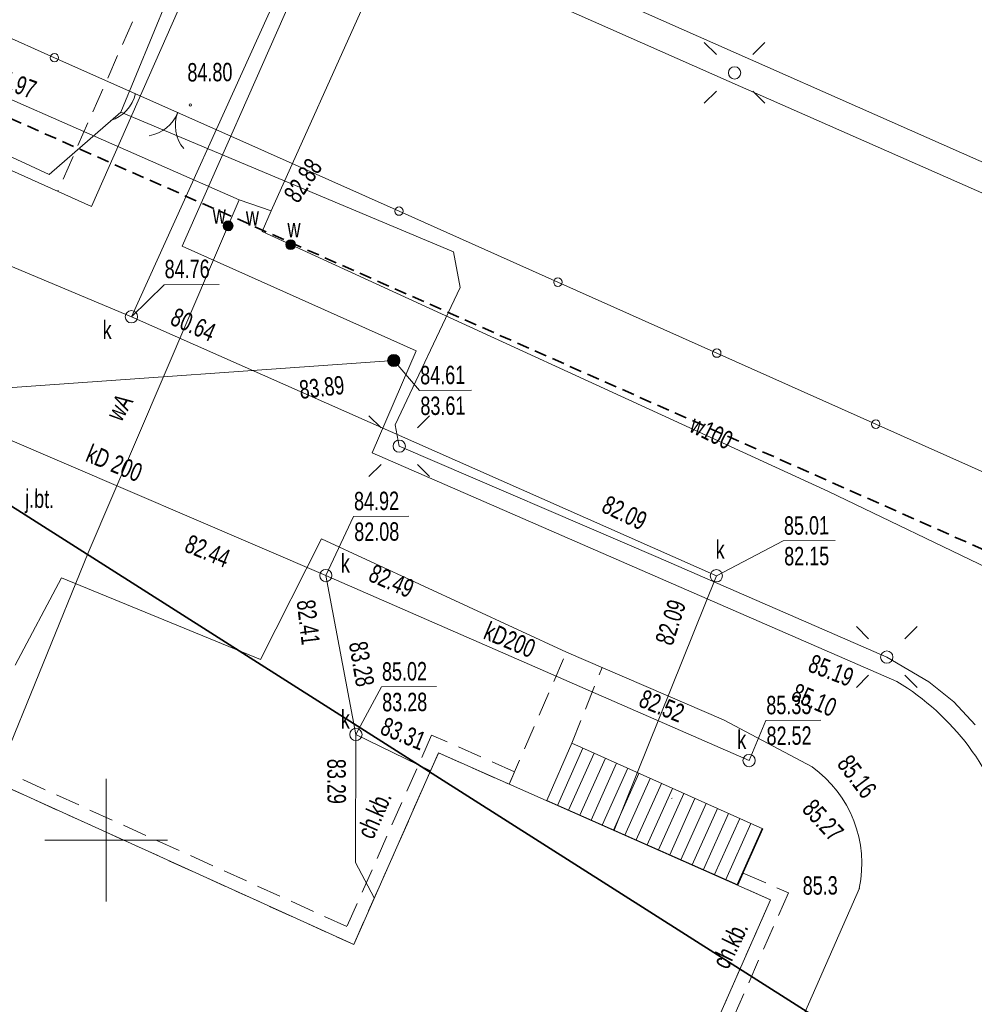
# Model space of a CAD drawing. Header units: metres. Extents: x -1013 to 1493497, y -5789518 to 1032.
# Tile 61 of 73: x 95 to 133, y -92 to -52. Entities that reach past the tile are written whole.
import ezdxf
from ezdxf.xclip import XClip

# ---------------------------------------------------------------- set-up
doc = ezdxf.new("R2010")
doc.units = ezdxf.units.M
doc.header["$MEASUREMENT"] = 0
doc.header["$XCLIPFRAME"] = 0
doc.linetypes.add('2_KTCR02', pattern=[1.5, 1, -0.5])
doc.linetypes.add('Przerywana długa', pattern=[0.78, 0.5, -0.28])
doc.layers.add('700-L Mapa 1_100 dwg', color=7, linetype='Continuous')
doc.layers.add('711-L Wymiary opisy', color=7, linetype='Continuous')
for name, color, linetype, lineweight in [('703-L Płaszczyzny podejścia 2D3', 152, 'Continuous', 30), ('703-L Płaszczyzny podejścia 2D38', 171, 'Continuous', 35), ('711-L Wymiary opisy1', 7, 'Continuous', 13), ('ex_02_DXF_MZ_500_4_EGBB_L_17', 9, 'Continuous', 18), ('ex_02_DXF_MZ_500_4_EGBE_L_37', 9, 'Continuous', 18), ('ex_02_DXF_MZ_500_4_K1_BDOT_T_57', 9, 'Continuous', 18), ('ex_02_DXF_MZ_500_4_K1_BDOT_T_87', 9, 'Continuous', 18), ('ex_02_DXF_MZ_500_4_K1_D_EGIB_L_07', 9, 'Continuous', 18), ('ex_02_DXF_MZ_500_4_KTCR_D_L_17', 9, 'Continuous', 18), ('ex_02_DXF_MZ_500_4_KTCR_E_T_17', 9, 'Continuous', 18), ('ex_02_DXF_MZ_500_4_KTCR_L_17', 9, 'Continuous', 18), ('ex_02_DXF_MZ_500_4_KTJZ_E_T_07', 9, 'Continuous', 18), ('ex_02_DXF_MZ_500_4_KTKR_D_L_07', 9, 'Continuous', 18), ('ex_02_DXF_MZ_500_4_KTOK_L_47', 9, 'Continuous', 18), ('ex_02_DXF_MZ_500_4_Podzial_sekcyjny_krzyze7', 9, 'Continuous', 18), ('ex_02_DXF_MZ_500_4_RTPW_T_07', 9, 'Continuous', 18), ('ex_02_DXF_MZ_500_4_RTPW_T_17', 9, 'Continuous', 18), ('ex_02_DXF_MZ_500_4_SUPE_D_L_31', 9, 'Continuous', 18), ('ex_02_DXF_MZ_500_4_SUPK_D_L_434', 9, 'Continuous', 18), ('ex_02_DXF_MZ_500_4_SUPK_E_T_434', 9, 'Continuous', 18), ('ex_02_DXF_MZ_500_4_SUPW_D_L_05', 9, 'Continuous', 18), ('ex_02_DXF_MZ_500_4_SUPW_E_T_05', 9, 'Continuous', 18), ('ex_02_DXF_MZ_500_4_SUSM_D_T_07', 9, 'Continuous', 18), ('ex_02_DXF_MZ_500_4_SUSM_D_T_37', 9, 'Continuous', 18), ('ex_02_DXF_MZ_500_4_SUTK_T_034', 9, 'Continuous', 18), ('ex_02_DXF_MZ_500_4_SUTW_T_05', 9, 'Continuous', 18), ('ex_02_DXF_MZ_500_4_SUUK_D_T_234', 9, 'Continuous', 18), ('ex_02_DXF_MZ_500_4_SUUK_D_T_97', 9, 'Continuous', 18), ('ex_02_DXF_MZ_500_4_SUUK_E_T_934', 9, 'Continuous', 18), ('ex_02_DXF_MZ_500_4_SUUW_D_T_77', 9, 'Continuous', 18), ('ex_02_DXF_MZ_500_4_SUUW_E_T_117', 9, 'Continuous', 18), ('ex_02_DXF_MZ_500_4_SUUW_E_T_57', 9, 'Continuous', 18)]:
    doc.layers.add(name, color=color, linetype=linetype, lineweight=lineweight)
doc.styles.add('STYL_AUTOMATYCZNY_2', font='arial.ttf')
doc.styles.add('STYL_AUTOMATYCZNY_4', font='arial.ttf', dxfattribs={"width": 0.7})
doc.dimstyles.new('STYL_AUTOMATYCZNY__3', dxfattribs={"dimtxt": 0.25, "dimasz": 0.183575, "dimexe": 0.18, "dimexo": 0.04, "dimgap": 0, "dimtad": 1, "dimzin": 0, "dimdsep": 46, "dimtxsty": 'STYL_AUTOMATYCZNY_2', "dimblk": 'ARROWHEAD_8', "dimblk1": 'ARROWHEAD_8', "dimblk2": 'ARROWHEAD_8', "dimcen": 0.09, "dimclrd": 7, "dimclre": 7, "dimclrt": 7, "dimazin": 0, "dimtfac": 1, "dimtdec": 4, "dimtmove": 2, "dimatfit": 3, "dimfxl": 1, "dimtolj": 1, "dimtzin": 0, "dimarcsym": 0})

# ---------------------------------------------------------------- blocks, each defined once
blk = doc.blocks.new('*D63')
at = {"layer": '711-L Wymiary opisy1', "color": 7, "linetype": 'Continuous', "lineweight": 13}
for p, q in [((31.701, 9.209), (31.582, 9.143)), ((31.701, 9.209), (31.767, 9.09)), ((31.387, 8.33), (31.337, 8.457)), ((31.387, 8.33), (31.514, 8.38))]:
    blk.add_line(p, q, dxfattribs=at)
blk.add_arc((25.649, 10.872), 6.276, 336.1008, 344.6316, dxfattribs=at)
at = {"layer": '711-L Wymiary opisy1', "color": 7, "lineweight": 13, "insert": (31.654, 8.581), "char_height": 0.25, "attachment_point": 7, "rotation": 336.1008, "style": 'STYL_AUTOMATYCZNY_2'}
blk.add_mtext('\\A1;{\\pql;\\fArial|b0|i0|c238|p0;\\W1.000000;8,53°/15%}', dxfattribs=at)
blk = doc.blocks.new('ARROWHEAD_8')
at = {"color": 0, "linetype": 'Continuous', "lineweight": 0}
blk.add_line((0, 0), (-1, 0), dxfattribs=at)
at = {"color": 0, "linetype": 'Continuous', "lineweight": 0, "flags": 128}
blk.add_lwpolyline([(-0.525, 0.525), (0, 0), (-0.525, -0.525)], dxfattribs=at)
blk = doc.blocks.new('*D64')
at = {"layer": '711-L Wymiary opisy1', "color": 7, "linetype": 'Continuous', "lineweight": 13}
for p, q in [((18.152, -22.228), (18.025, -22.277)), ((18.152, -22.228), (18.201, -22.356)), ((17.692, -23.088), (17.661, -22.955)), ((17.692, -23.088), (17.825, -23.057))]:
    blk.add_line(p, q, dxfattribs=at)
blk.add_arc((12.159, -19.572), 6.556, 327.57, 336.1008, dxfattribs=at)
at = {"layer": '711-L Wymiary opisy1', "color": 7, "lineweight": 13, "insert": (18.03, -22.8), "char_height": 0.25, "attachment_point": 7, "rotation": 336.1008, "style": 'STYL_AUTOMATYCZNY_2'}
blk.add_mtext('\\A1;{\\pql;\\fArial|b0|i0|c238|p0;\\W1.000000;8,53°/15%}', dxfattribs=at)
blk = doc.blocks.new('Rysunek_1_4', base_point=(-51.91, -72.413))
at = {"layer": 'ex_02_DXF_MZ_500_4_EGBB_L_17', "color": 9, "linetype": 'Continuous', "lineweight": 18}
for p, q in [((108.175, -89.579), (70.402, -72.444)), ((111.631, -81.774), (108.175, -89.579)), ((125.164, -87.76), (111.631, -81.774)), ((105.17, -132.935), (125.164, -87.76))]:
    blk.add_line(p, q, dxfattribs=at)
at = {"layer": 'ex_02_DXF_MZ_500_4_EGBE_L_37', "color": 9, "linetype": 'Continuous', "lineweight": 18}
for p, q in [((116.04, -83.717), (117.06, -81.377)), ((117.06, -81.377), (117.06, -81.377)), ((117.06, -81.377), (124.85, -84.867)), ((117.517, -81.582), (116.474, -83.908)), ((117.973, -81.786), (116.932, -84.11)), ((118.429, -81.99), (117.389, -84.311)), ((118.885, -82.195), (117.847, -84.513)), ((119.342, -82.399), (118.305, -84.714)), ((119.798, -82.604), (118.762, -84.916)), ((120.254, -82.808), (119.22, -85.117)), ((120.711, -83.013), (119.678, -85.319)), ((121.167, -83.217), (120.135, -85.52)), ((121.623, -83.421), (120.593, -85.722)), ((123.83, -87.147), (116.04, -83.717)), ((122.08, -83.626), (121.05, -85.923)), ((122.536, -83.83), (121.508, -86.125)), ((122.992, -84.035), (121.966, -86.326)), ((123.448, -84.239), (122.423, -86.528)), ((123.905, -84.444), (122.881, -86.729)), ((124.361, -84.648), (123.338, -86.931)), ((124.817, -84.852), (123.796, -87.132)), ((124.85, -84.867), (123.83, -87.147))]:
    blk.add_line(p, q, dxfattribs=at)
at = {"layer": 'ex_02_DXF_MZ_500_4_K1_BDOT_T_57', "color": 9, "linetype": 'Continuous', "lineweight": 18}
for centre, start, end in [((99.599, -55.146), 279.3738, 339.3743), ((102.407, -56.203), 159.3734, 219.3738)]:
    blk.add_arc(centre, 1.5, start, end, dxfattribs=at)
at = {"layer": 'ex_02_DXF_MZ_500_4_K1_BDOT_T_87', "color": 9, "linetype": 'Continuous', "lineweight": 18}
blk.add_arc((97.816, -54.58), 1.5, 287.377, 347.3775, dxfattribs=at)
at = {"layer": 'ex_02_DXF_MZ_500_4_K1_D_EGIB_L_07', "color": 9, "linetype": 'Continuous', "lineweight": 18}
blk.add_line((121.15, -83.616), (121.122, -83.628), dxfattribs=at)
at = {"layer": 'ex_02_DXF_MZ_500_4_KTCR_D_L_17', "color": 9, "linetype": '2_KTCR02', "lineweight": 18}
for p, q in [((102.799, -43.759), (96.114, -58.893)), ((114.532, -82.987), (116.847, -77.663)), ((117.06, -81.377), (118.298, -78.293))]:
    blk.add_line(p, q, dxfattribs=at)
at = {"layer": 'ex_02_DXF_MZ_500_4_KTCR_L_17', "color": 9, "linetype": '2_KTCR02', "lineweight": 18}
for p, q in [((111.35, -81.047), (107.9, -88.847)), ((114.73, -82.537), (111.35, -81.047)), ((108.175, -89.579), (111.631, -81.774)), ((111.631, -81.774), (114.507, -83.048)), ((107.9, -88.847), (92.68, -81.947)), ((92.45, -82.447), (108.175, -89.579)), ((114.507, -83.048), (114.73, -82.537)), ((123.823, -87.166), (124.05, -86.667)), ((124.05, -86.667), (125.89, -87.477)), ((125.164, -87.76), (123.823, -87.166)), ((122.35, -94.117), (125.164, -87.76)), ((125.89, -87.477), (122.85, -94.337))]:
    blk.add_line(p, q, dxfattribs=at)
at = {"layer": 'ex_02_DXF_MZ_500_4_KTKR_D_L_07', "color": 9, "linetype": 'Continuous', "lineweight": 18}
for p, q in [((97.493, -59.512), (104.167, -44.363)), ((107.79, -46.188), (101.185, -61.126)), ((140.304, -60.581), (107.79, -46.188)), ((97.493, -59.512), (87.721, -55.13)), ((110.715, -65.389), (101.185, -61.126)), ((108.924, -69.542), (110.715, -65.389)), ((130.312, -78.863), (108.924, -69.542)), ((104.374, -77.968), (106.863, -73.047)), ((106.863, -73.047), (116.847, -77.663)), ((94.38, -78.197), (96.274, -74.635)), ((96.274, -74.635), (104.374, -77.968)), ((116.847, -77.663), (123.237, -80.427)), ((123.237, -80.427), (126.856, -82.345)), ((128.778, -87.289), (125.22, -95.387))]:
    blk.add_line(p, q, dxfattribs=at)
for centre, radius, start, end in [((125, -87.665), 10.281, 14.6748, 58.8928), ((124.01, -86.297), 4.87, 348.2453, 54.2418)]:
    blk.add_arc(centre, radius, start, end, dxfattribs=at)
at = {"layer": 'ex_02_DXF_MZ_500_4_KTOK_L_47', "color": 9, "linetype": 'Continuous', "lineweight": 18}
for p, q in [((88.784, -50.254), (95.979, -53.448)), ((95.979, -53.448), (103.173, -56.642)), ((103.173, -56.642), (110.021, -59.701)), ((110.021, -59.701), (116.496, -62.594)), ((116.496, -62.594), (122.971, -65.486)), ((122.971, -65.486), (129.446, -68.379)), ((129.446, -68.379), (135.92, -71.272))]:
    blk.add_line(p, q, dxfattribs=at)
for centre in [(95.979, -53.448), (110.021, -59.701), (116.496, -62.594), (122.971, -65.486), (129.446, -68.379)]:
    blk.add_circle(centre, 0.17, dxfattribs=at)
at = {"layer": 'ex_02_DXF_MZ_500_4_Podzial_sekcyjny_krzyze7', "color": 9, "linetype": 'Continuous', "lineweight": 18}
for p, q in [((98.09, -87.827), (98.09, -82.827)), ((95.59, -85.327), (100.59, -85.327))]:
    blk.add_line(p, q, dxfattribs=at)
at = {"layer": 'ex_02_DXF_MZ_500_4_RTPW_T_17', "color": 9, "linetype": 'Continuous', "lineweight": 18}
blk.add_circle((101.515, -55.372), 0.045, dxfattribs=at)
at = {"layer": 'ex_02_DXF_MZ_500_4_SUPE_D_L_31', "color": 9, "linetype": 'Continuous', "lineweight": 18}
for p, q in [((101.95, -47.719), (98.686, -55.663)), ((112.976, -49.752), (123.479, -54.419)), ((123.479, -54.419), (140.092, -61.742)), ((98.686, -55.663), (95.764, -58.214)), ((112.237, -61.358), (98.686, -55.663)), ((95.764, -58.214), (93.275, -57.061)), ((112.507, -62.817), (112.237, -61.358)), ((109.866, -68.406), (112.507, -62.817)), ((110.033, -69.275), (109.866, -68.406)), ((120.575, -73.811), (110.033, -69.275)), ((129.895, -77.866), (120.575, -73.811)), ((131.612, -78.874), (129.895, -77.866)), ((132.628, -79.697), (131.612, -78.874)), ((133.504, -80.63), (132.628, -79.697))]:
    blk.add_line(p, q, dxfattribs=at)
at = {"layer": 'ex_02_DXF_MZ_500_4_SUPK_D_L_434', "color": 9, "linetype": 'Continuous', "lineweight": 18}
for p, q in [((99.115, -64.001), (108.598, -43.082)), ((91.361, -60.745), (99.115, -64.001)), ((99.115, -64.001), (122.951, -74.554)), ((89.896, -67.196), (109.808, -65.786)), ((89.896, -67.196), (107.039, -74.546)), ((107.039, -74.546), (124.284, -82.085)), ((107.039, -74.546), (108.265, -81.018)), ((122.951, -74.554), (118.783, -84.914)), ((108.265, -81.018), (108.252, -86.239)), ((108.265, -81.018), (111.306, -82.507)), ((108.252, -86.239), (109.015, -87.682))]:
    blk.add_line(p, q, dxfattribs=at)
at = {"layer": 'ex_02_DXF_MZ_500_4_SUPW_D_L_05', "color": 9, "linetype": 'Continuous', "lineweight": 18}
for p, q in [((104.815, -59.69), (120.343, -25.138)), ((103.511, -59.239), (92.627, -54.456)), ((103.511, -59.239), (97.352, -73.624)), ((104.815, -59.69), (103.511, -59.239)), ((104.451, -60.533), (104.815, -59.69)), ((127.517, -71.122), (104.451, -60.533)), ((144.345, -79.224), (127.517, -71.122)), ((97.352, -73.624), (93.556, -82.947))]:
    blk.add_line(p, q, dxfattribs=at)
at = {"layer": 'ex_02_DXF_MZ_500_4_SUSM_D_T_07', "color": 9, "linetype": 'Continuous', "lineweight": 18}
for p, q in [((122.954, -53.325), (122.459, -52.83)), ((124.439, -53.325), (124.934, -52.83)), ((122.954, -54.809), (122.459, -55.304)), ((124.439, -54.809), (124.934, -55.304)), ((109.29, -68.532), (108.795, -68.037)), ((110.775, -68.532), (111.27, -68.037)), ((109.29, -70.017), (108.795, -70.512)), ((110.775, -70.017), (111.27, -70.512)), ((129.152, -77.123), (128.657, -76.628)), ((130.637, -77.123), (131.132, -76.628)), ((129.152, -78.608), (128.657, -79.103)), ((130.637, -78.608), (131.132, -79.103))]:
    blk.add_line(p, q, dxfattribs=at)
at = {"layer": 'ex_02_DXF_MZ_500_4_SUSM_D_T_37', "color": 9, "linetype": 'Continuous', "lineweight": 18}
for centre in [(123.697, -54.067), (110.033, -69.275), (129.895, -77.866)]:
    blk.add_circle(centre, 0.25, dxfattribs=at)
at = {"layer": 'ex_02_DXF_MZ_500_4_SUTK_T_034', "color": 9, "linetype": 'Continuous', "lineweight": 18}
for p, q in [((99.115, -64.001), (100.446, -62.706)), ((100.446, -62.706), (102.698, -62.69)), ((109.808, -65.786), (110.857, -67.008)), ((110.857, -67.008), (112.974, -66.994)), ((107.039, -74.546), (108.163, -72.138)), ((108.163, -72.138), (110.415, -72.122)), ((122.951, -74.554), (125.681, -73.135)), ((125.681, -73.135), (127.798, -73.12)), ((108.265, -81.018), (109.301, -79.081)), ((109.301, -79.081), (111.554, -79.065)), ((124.284, -82.085), (124.962, -80.451)), ((124.962, -80.451), (127.215, -80.435))]:
    blk.add_line(p, q, dxfattribs=at)
at = {"layer": 'ex_02_DXF_MZ_500_4_SUUK_D_T_234', "color": 9, "linetype": 'Continuous', "lineweight": 18}
for centre in [(99.115, -64.001), (107.039, -74.546), (122.951, -74.554), (108.265, -81.018), (124.284, -82.085)]:
    blk.add_circle(centre, 0.25, dxfattribs=at)
at = {"layer": 'ex_02_DXF_MZ_500_4_SUUK_D_T_97', "color": 9, "linetype": 'Continuous', "lineweight": 18}
for radius in [0.25, 0.225, 0.2, 0.175, 0.15, 0.125, 0.1, 0.075, 0.05, 0.025, 0.00715]:
    blk.add_circle((109.808, -65.786), radius, dxfattribs=at)
at = {"layer": 'ex_02_DXF_MZ_500_4_SUUW_D_T_77', "color": 9, "linetype": 'Continuous', "lineweight": 18}
for centre, radius in [((103.058, -60.298), 0.2), ((103.058, -60.298), 0.175), ((103.058, -60.298), 0.15), ((103.058, -60.298), 0.125), ((103.058, -60.298), 0.1), ((103.058, -60.298), 0.075), ((103.058, -60.298), 0.05), ((103.058, -60.298), 0.025), ((103.058, -60.298), 0.00715), ((105.608, -61.064), 0.2), ((105.608, -61.064), 0.175), ((105.608, -61.064), 0.15), ((105.608, -61.064), 0.125), ((105.608, -61.064), 0.1), ((105.608, -61.064), 0.075), ((105.608, -61.064), 0.05), ((105.608, -61.064), 0.025), ((105.608, -61.064), 0.00715)]:
    blk.add_circle(centre, radius, dxfattribs=at)
at = {"layer": 'ex_02_DXF_MZ_500_4_KTCR_E_T_17', "color": 9, "linetype": 'Continuous', "lineweight": 18, "char_height": 0.75, "attachment_point": 4, "style": 'STYL_AUTOMATYCZNY_4'}
for insert, rotation in [((108.624, -85.188), 66.4253), ((123.087, -90.473), 64.113)]:
    blk.add_mtext('\\A1;{\\pql;\\fArial|b0|i0|c238|p0;\\W0.700000;ch.kb.}', dxfattribs=dict(at, insert=insert, rotation=rotation))
at = {"layer": 'ex_02_DXF_MZ_500_4_KTJZ_E_T_07', "color": 9, "linetype": 'Continuous', "lineweight": 18, "insert": (94.787, -71.52), "char_height": 0.75, "attachment_point": 4, "rotation": 359.1841, "style": 'STYL_AUTOMATYCZNY_4'}
blk.add_mtext('\\A1;{\\pql;\\fArial|b0|i0|c238|p0;\\W0.700000;j.bt.}', dxfattribs=at)
at = {"layer": 'ex_02_DXF_MZ_500_4_RTPW_T_07', "color": 9, "linetype": 'Continuous', "lineweight": 18, "insert": (126.467, -86.801), "char_height": 0.75, "attachment_point": 1, "rotation": 0.403, "style": 'STYL_AUTOMATYCZNY_4'}
blk.add_mtext('\\A1;{\\pql;\\fArial|b0|i0|c238|p0;\\W0.700000;85.3}', dxfattribs=at)
at = {"layer": 'ex_02_DXF_MZ_500_4_RTPW_T_17', "color": 9, "linetype": 'Continuous', "lineweight": 18, "char_height": 0.75, "style": 'STYL_AUTOMATYCZNY_4'}
for s, insert, attachment_point, rotation in [('\\A1;{\\pql;\\fArial|b0|i0|c238|p0;\\W0.700000;84.80}', (101.4, -54.43), 7, 0.403), ('\\A1;{\\pql;\\fArial|b0|i0|c238|p0;\\W0.700000;85.19}', (126.634, -78.441), 7, 339.0322), ('\\A1;{\\pql;\\fArial|b0|i0|c238|p0;\\W0.700000;85.10}', (126.245, -78.906), 1, 336.8157), ('\\A1;{\\pql;\\fArial|b0|i0|c238|p0;\\W0.700000;85.16}', (127.828, -82.235), 7, 306.9992), ('\\A1;{\\pql;\\fArial|b0|i0|c238|p0;\\W0.700000;85.27}', (126.953, -83.586), 1, 312.76)]:
    blk.add_mtext(s, dxfattribs=dict(at, insert=insert, attachment_point=attachment_point, rotation=rotation))
at = {"layer": 'ex_02_DXF_MZ_500_4_SUPK_E_T_434', "color": 9, "linetype": 'Continuous', "lineweight": 18, "char_height": 0.75, "attachment_point": 4, "style": 'STYL_AUTOMATYCZNY_4'}
for s, insert, rotation in [('\\A1;{\\pql;\\fArial|b0|i0|c238|p0;\\W0.700000;kD 200}', (97.344, -69.529), 337.7828), ('\\A1;{\\pql;\\fArial|b0|i0|c238|p0;\\W0.700000;kD200}', (113.556, -76.756), 337.2028)]:
    blk.add_mtext(s, dxfattribs=dict(at, insert=insert, rotation=rotation))
at = {"layer": 'ex_02_DXF_MZ_500_4_SUPW_E_T_05', "color": 9, "linetype": 'Continuous', "lineweight": 18, "char_height": 0.75, "attachment_point": 4, "style": 'STYL_AUTOMATYCZNY_4'}
for s, insert, rotation in [('\\A1;{\\pql;\\fArial|b0|i0|c238|p0;\\W0.700000;wA}', (98.375, -68.134), 59.8732), ('\\A1;{\\pql;\\fArial|b0|i0|c238|p0;\\W0.700000;w100}', (121.965, -68.329), 333.8327)]:
    blk.add_mtext(s, dxfattribs=dict(at, insert=insert, rotation=rotation))
at = {"layer": 'ex_02_DXF_MZ_500_4_SUTK_T_034', "color": 9, "linetype": 'Continuous', "lineweight": 18, "char_height": 0.75, "style": 'STYL_AUTOMATYCZNY_4'}
for s, insert, attachment_point, rotation in [('\\A1;{\\pql;\\fArial|b0|i0|c238|p0;\\W0.700000;84.76}', (100.471, -62.066), 4, 0.403), ('\\A1;{\\pql;\\fArial|b0|i0|c238|p0;\\W0.700000;80.64}', (100.798, -63.957), 4, 336.1727), ('\\A1;{\\pql;\\fArial|b0|i0|c238|p0;\\W0.700000;84.61}', (110.88, -66.008), 1, 0.403), ('\\A1;{\\pql;\\fArial|b0|i0|c238|p0;\\W0.700000;83.89}', (105.964, -66.985), 4, 6.5231), ('\\A1;{\\pql;\\fArial|b0|i0|c238|p0;\\W0.700000;83.61}', (110.888, -67.258), 1, 0.403), ('\\A1;{\\pql;\\fArial|b0|i0|c238|p0;\\W0.700000;84.92}', (108.185, -71.138), 1, 0.403), ('\\A1;{\\pql;\\fArial|b0|i0|c238|p0;\\W0.700000;82.09}', (118.383, -71.595), 4, 334.4927), ('\\A1;{\\pql;\\fArial|b0|i0|c238|p0;\\W0.700000;85.01}', (125.704, -72.135), 1, 0.403), ('\\A1;{\\pql;\\fArial|b0|i0|c238|p0;\\W0.700000;82.08}', (108.194, -72.388), 1, 0.403), ('\\A1;{\\pql;\\fArial|b0|i0|c238|p0;\\W0.700000;82.44}', (101.373, -73.203), 4, 337.6528), ('\\A1;{\\pql;\\fArial|b0|i0|c238|p0;\\W0.700000;82.15}', (125.713, -73.385), 1, 0.403), ('\\A1;{\\pql;\\fArial|b0|i0|c238|p0;\\W0.700000;82.49}', (108.872, -74.401), 4, 336.4427), ('\\A1;{\\pql;\\fArial|b0|i0|c238|p0;\\W0.700000;82.41}', (106.215, -75.54), 4, 276.7428), ('\\A1;{\\pql;\\fArial|b0|i0|c238|p0;\\W0.700000;82.09}', (120.805, -77.326), 4, 71.9731), ('\\A1;{\\pql;\\fArial|b0|i0|c238|p0;\\W0.700000;83.28}', (108.338, -77.244), 4, 279.8627), ('\\A1;{\\pql;\\fArial|b0|i0|c238|p0;\\W0.700000;85.02}', (109.324, -78.08), 1, 0.403), ('\\A1;{\\pql;\\fArial|b0|i0|c238|p0;\\W0.700000;83.28}', (109.333, -79.33), 1, 0.403), ('\\A1;{\\pql;\\fArial|b0|i0|c238|p0;\\W0.700000;82.52}', (119.879, -79.514), 4, 337.7828), ('\\A1;{\\pql;\\fArial|b0|i0|c238|p0;\\W0.700000;85.33}', (124.985, -79.45), 1, 0.403), ('\\A1;{\\pql;\\fArial|b0|i0|c238|p0;\\W0.700000;83.31}', (109.346, -80.638), 4, 337.4728), ('\\A1;{\\pql;\\fArial|b0|i0|c238|p0;\\W0.700000;82.52}', (124.994, -80.7), 1, 0.403), ('\\A1;{\\pql;\\fArial|b0|i0|c238|p0;\\W0.700000;83.29}', (107.467, -82.014), 4, 270.4028)]:
    blk.add_mtext(s, dxfattribs=dict(at, insert=insert, attachment_point=attachment_point, rotation=rotation))
at = {"layer": 'ex_02_DXF_MZ_500_4_SUTW_T_05', "color": 9, "linetype": 'Continuous', "lineweight": 18, "char_height": 0.75, "attachment_point": 4, "style": 'STYL_AUTOMATYCZNY_4'}
for s, insert, rotation in [('\\A1;{\\pql;\\fArial|b0|i0|c238|p0;\\W0.700000;84.97}', (93.468, -54.156), 339.6328), ('\\A1;{\\pql;\\fArial|b0|i0|c238|p0;\\W0.700000;82.88}', (105.596, -59.212), 56.0232)]:
    blk.add_mtext(s, dxfattribs=dict(at, insert=insert, rotation=rotation))
at = {"layer": 'ex_02_DXF_MZ_500_4_SUUK_E_T_934', "color": 9, "linetype": 'Continuous', "lineweight": 18, "char_height": 0.75, "style": 'STYL_AUTOMATYCZNY_4'}
for insert, attachment_point in [((97.946, -64.535), 4), ((122.925, -73.864), 7), ((107.65, -74.422), 7), ((107.648, -80.778), 7), ((123.801, -81.607), 7)]:
    blk.add_mtext('\\A1;{\\pql;\\fArial|b0|i0|c238|p0;\\W0.700000;k}', dxfattribs=dict(at, insert=insert, attachment_point=attachment_point))
at = {"layer": 'ex_02_DXF_MZ_500_4_SUUW_E_T_117', "color": 9, "linetype": 'Continuous', "lineweight": 18, "insert": (102.432, -59.457), "char_height": 0.75, "attachment_point": 1, "style": 'STYL_AUTOMATYCZNY_4'}
blk.add_mtext('\\A1;{\\pql;\\fArial|b0|i0|c238|p0;\\W0.700000;w}', dxfattribs=at)
at = {"layer": 'ex_02_DXF_MZ_500_4_SUUW_E_T_57', "color": 9, "linetype": 'Continuous', "lineweight": 18, "char_height": 0.75, "attachment_point": 1, "style": 'STYL_AUTOMATYCZNY_4'}
for insert in [(103.782, -59.537), (105.476, -60.015)]:
    blk.add_mtext('\\A1;{\\pql;\\fArial|b0|i0|c238|p0;\\W0.700000;w}', dxfattribs=dict(at, insert=insert))

msp = doc.modelspace()

# ---------------------------------------------------------------- linework, layer by layer
at = {"layer": '703-L Płaszczyzny podejścia 2D3', "color": 152, "linetype": 'Continuous', "lineweight": 30}
msp.add_circle((8.2273, 10.355), 1021.6593, dxfattribs=at)
at = {"layer": '703-L Płaszczyzny podejścia 2D38', "color": 171, "linetype": 'Przerywana długa', "lineweight": 35}
msp.add_line((12.1585, -19.5724), (367.8056, -177.1675), dxfattribs=at)
at = {"layer": '703-L Płaszczyzny podejścia 2D38', "color": 171, "linetype": 'Continuous', "lineweight": 35}
msp.add_line((12.1585, -19.5724), (344.1663, -230.5145), dxfattribs=at)

# ---------------------------------------------------------------- block references
at = {"layer": '700-L Mapa 1_100 dwg', "color": 52, "linetype": 'Continuous', "lineweight": 25}
ref = msp.add_blockref('Rysunek_1_4', (-51.9097, -72.4133), dxfattribs=at)
XClip(ref).set_block_clipping_path([(-454.4097296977, -337.82710067), (350.5902703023, 193.0005136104)])

# ---------------------------------------------------------------- dimensions: what is measured, and where the dimension line sits
at = {"layer": '711-L Wymiary opisy', "color": 7, "linetype": 'Continuous', "lineweight": 13}
for base, center, p1, p2, picture, middle in [((31.5604, 8.7637), (25.6493, 10.8724), (84.1511, -5.2069), (381.2963, -146.7226), '*D63', (32.4306, 8.3736)), ((17.9382, -22.6668), (12.1585, -19.5724), (367.8056, -177.1675), (63.368, -52.1085), '*D64', (18.8064, -23.007))]:
    dim = msp.add_angular_dim_3p(base=base, center=center, p1=p1, p2=p2, text='8,53°/15%', dimstyle='STYL_AUTOMATYCZNY__3', dxfattribs=at)
    dim.commit()
    dim.dimension.update_dxf_attribs({"geometry": picture, "text_midpoint": middle, "dimtype": 165, "text_rotation": 336.10081})

doc.saveas('drawing.dxf')
